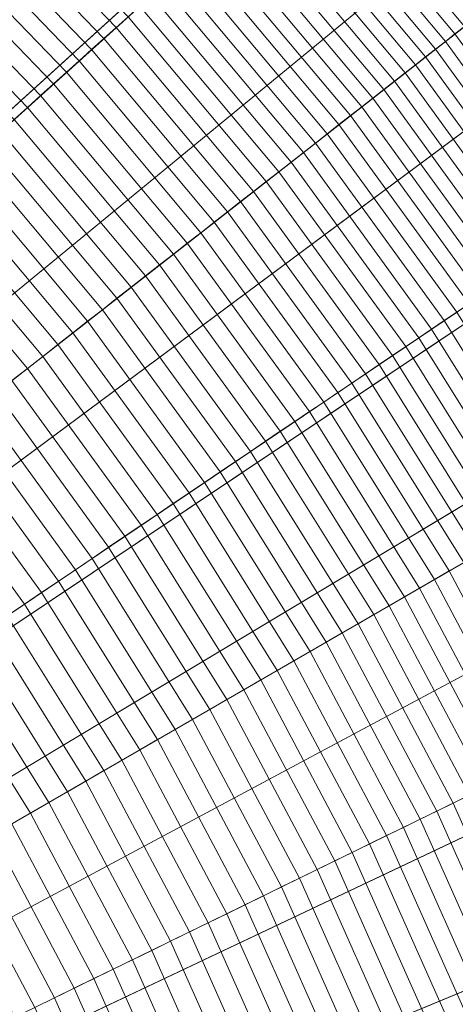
# Model space of a CAD drawing. Header units: centimetres. Extents: x -21.9 to 23.1, y -23 to 22.
# Tile 157 of 192: x 12.9 to 15.4, y 5.6 to 11.1. Entities that reach past the tile are written whole.
import ezdxf

# ---------------------------------------------------------------- set-up
doc = ezdxf.new("R2010")
doc.units = ezdxf.units.CM
doc.header["$LTSCALE"] = 2.54
doc.layers.add('Lucido design-1', color=7, linetype='Continuous')

# ---------------------------------------------------------------- blocks, each defined once
blk = doc.blocks.new('Gruppo-2-1')
at = {"color": 5, "linetype": 'Continuous', "lineweight": 9}
for points in [[(6.4606, 7.5802, -949.2271), (5.882, 7.9705, -949.2271), (12.2956, 18.2344, -949.2271), (13.5746, 17.3717, -949.2271)], [(13.7413, 17.2322, -949.2271), (12.855, 17.8567, -949.2271), (6.12, 7.7771, -949.2271), (6.5199, 7.4953, -949.2271)], [(6.5199, 7.4953, -1010.9271), (6.12, 7.7771, -1010.9271), (12.6334, 17.5251, -1010.9271), (13.5037, 16.9119, -1010.9271)], [(7.0106, 7.1504, -949.2271), (6.4606, 7.5802, -949.2271), (13.5746, 17.3717, -949.2271), (14.7903, 16.4219, -949.2271)], [(14.5961, 16.5652, -949.2271), (13.7413, 17.2322, -949.2271), (6.5199, 7.4953, -949.2271), (6.9056, 7.1944, -949.2271)], [(6.9056, 7.1944, -1010.9271), (6.5199, 7.4953, -1010.9271), (13.5037, 16.9119, -1010.9271), (14.343, 16.257, -1010.9271)], [(15.4172, 15.8573, -949.2271), (14.5961, 16.5652, -949.2271), (6.9056, 7.1944, -949.2271), (7.2761, 6.8749, -949.2271)], [(7.5293, 6.6834, -949.2271), (7.0106, 7.1504, -949.2271), (14.7903, 16.4219, -949.2271), (15.9368, 15.3895, -949.2271)], [(7.2761, 6.8749, -1010.9271), (6.9056, 7.1944, -1010.9271), (14.343, 16.257, -1010.9271), (15.1494, 15.5618, -1010.9271)], [(16.2028, 15.11, -949.2271), (15.4172, 15.8573, -949.2271), (7.2761, 6.8749, -949.2271), (7.6305, 6.5378, -949.2271)], [(7.6305, 6.5378, -1010.9271), (7.2761, 6.8749, -1010.9271), (15.1494, 15.5618, -1010.9271), (15.9208, 14.828, -1010.9271)], [(8.0142, 6.1813, -949.2271), (7.5293, 6.6834, -949.2271), (15.9368, 15.3895, -949.2271), (17.0085, 14.2798, -949.2271)], [(16.95, 14.3244, -949.2271), (16.2028, 15.11, -949.2271), (7.6305, 6.5378, -949.2271), (7.9677, 6.1833, -949.2271)], [(7.9677, 6.1833, -1010.9271), (7.6305, 6.5378, -1010.9271), (15.9208, 14.828, -1010.9271), (16.6545, 14.0566, -1010.9271)], [(17.658, 13.5033, -949.2271), (16.95, 14.3244, -949.2271), (7.9677, 6.1833, -949.2271), (8.2871, 5.8128, -949.2271)], [(8.4629, 5.6466, -949.2271), (8.0142, 6.1813, -949.2271), (17.0085, 14.2798, -949.2271), (18.0001, 13.098, -949.2271)], [(8.2871, 5.8128, -1010.9271), (7.9677, 6.1833, -1010.9271), (16.6545, 14.0566, -1010.9271), (17.3497, 13.2503, -1010.9271)], [(18.325, 12.6485, -949.2271), (17.658, 13.5033, -949.2271), (8.2871, 5.8128, -949.2271), (8.5881, 5.4271, -949.2271)], [(8.5881, 5.4271, -1010.9271), (8.2871, 5.8128, -1010.9271), (17.3497, 13.2503, -1010.9271), (18.0047, 12.411, -1010.9271)], [(8.8731, 5.0819, -949.2271), (8.4629, 5.6466, -949.2271), (18.0001, 13.098, -949.2271), (18.907, 11.8498, -949.2271)], [(18.9495, 11.7622, -949.2271), (18.325, 12.6485, -949.2271), (8.5881, 5.4271, -949.2271), (8.8698, 5.0272, -949.2271)], [(8.8698, 5.0272, -1010.9271), (8.5881, 5.4271, -1010.9271), (18.0047, 12.411, -1010.9271), (18.6178, 11.5407, -1010.9271)], [(15.5061, 11.1494, -928.7388), (14.6564, 12.162, -928.7388), (14.6073, 12.1177, -928.8678), (15.454, 11.1087, -928.8678)], [(15.454, 11.1087, -928.8678), (14.6073, 12.1177, -928.8678), (14.5571, 12.0725, -928.9962), (15.4008, 11.0671, -928.9962)], [(13.5482, 11.1641, -931.0499), (12.7022, 12.0401, -931.0499), (12.6386, 11.9742, -931.1623), (13.4801, 11.1028, -931.1623)], [(15.4008, 11.0671, -928.9962), (14.5571, 12.0725, -928.9962), (14.5058, 12.0264, -929.1238), (15.3464, 11.0246, -929.1238)], [(15.3464, 11.0246, -929.1238), (14.5058, 12.0264, -929.1238), (14.4536, 11.9793, -929.2506), (15.291, 10.9813, -929.2506)], [(13.4801, 11.1028, -931.1623), (12.6386, 11.9742, -931.1623), (12.5741, 11.9074, -931.2737), (13.4111, 11.0407, -931.2737)], [(15.2344, 10.9371, -929.3766), (14.4002, 11.9313, -929.3766), (14.3459, 11.8823, -929.5018), (15.1768, 10.8921, -929.5018)], [(15.291, 10.9813, -929.2506), (14.4536, 11.9793, -929.2506), (14.4002, 11.9313, -929.3766), (15.2344, 10.9371, -929.3766)], [(13.4111, 11.0407, -931.2737), (12.5741, 11.9074, -931.2737), (12.5087, 11.8397, -931.3841), (13.3412, 10.9777, -931.3841)], [(15.1768, 10.8921, -929.5018), (14.3459, 11.8823, -929.5018), (14.2905, 11.8325, -929.6263), (15.118, 10.8462, -929.6263)], [(9.243, 4.49, -949.2271), (8.8731, 5.0819, -949.2271), (18.907, 11.8498, -949.2271), (19.7245, 10.5415, -949.2271)], [(13.3412, 10.9777, -931.3841), (12.5087, 11.8397, -931.3841), (12.4425, 11.7711, -931.4934), (13.2703, 10.9139, -931.4934)], [(15.118, 10.8462, -929.6263), (14.2905, 11.8325, -929.6263), (14.234, 11.7817, -929.7498), (15.0582, 10.7995, -929.7498)], [(19.5299, 10.8465, -949.2271), (18.9495, 11.7622, -949.2271), (8.8698, 5.0272, -949.2271), (9.1317, 4.614, -949.2271)], [(13.2703, 10.9139, -931.4934), (12.4425, 11.7711, -931.4934), (12.3755, 11.7017, -931.6017), (13.1986, 10.8494, -931.6017)], [(15.0582, 10.7995, -929.7498), (14.234, 11.7817, -929.7498), (14.1766, 11.73, -929.8726), (14.9973, 10.7519, -929.8726)], [(14.9973, 10.7519, -929.8726), (14.1766, 11.73, -929.8726), (14.1182, 11.6773, -929.9944), (14.9354, 10.7035, -929.9944)], [(13.1986, 10.8494, -931.6017), (12.3755, 11.7017, -931.6017), (12.3076, 11.6314, -931.7088), (13.126, 10.784, -931.7088)], [(14.9354, 10.7035, -929.9944), (14.1182, 11.6773, -929.9944), (14.0587, 11.6238, -930.1154), (14.8723, 10.6542, -930.1154)], [(13.126, 10.784, -931.7088), (12.3076, 11.6314, -931.7088), (12.2389, 11.5603, -931.8149), (13.0525, 10.7178, -931.8149)], [(14.8723, 10.6542, -930.1154), (14.0587, 11.6238, -930.1154), (13.9983, 11.5694, -930.2355), (14.8083, 10.6042, -930.2355)], [(9.1317, 4.614, -1010.9271), (8.8698, 5.0272, -1010.9271), (18.6178, 11.5407, -1010.9271), (19.1878, 10.6414, -1010.9271)], [(13.0525, 10.7178, -931.8149), (12.2389, 11.5603, -931.8149), (12.1694, 11.4883, -931.9199), (12.9782, 10.6509, -931.9199)], [(14.8083, 10.6042, -930.2355), (13.9983, 11.5694, -930.2355), (13.9369, 11.5141, -930.3547), (14.7431, 10.5533, -930.3547)], [(12.9782, 10.6509, -931.9199), (12.1694, 11.4883, -931.9199), (12.0991, 11.4155, -932.0238), (12.9029, 10.5831, -932.0238)], [(14.7431, 10.5533, -930.3547), (13.9369, 11.5141, -930.3547), (13.8745, 11.4579, -930.4729), (14.677, 10.5016, -930.4729)], [(14.677, 10.5016, -930.4729), (13.8745, 11.4579, -930.4729), (13.8112, 11.4009, -930.5903), (14.6098, 10.4491, -930.5903)], [(14.6098, 10.4491, -930.5903), (13.8112, 11.4009, -930.5903), (13.7468, 11.343, -930.7066), (14.5416, 10.3958, -930.7066)], [(14.5416, 10.3958, -930.7066), (13.7468, 11.343, -930.7066), (13.6816, 11.2842, -930.822), (14.4724, 10.3417, -930.822)], [(14.4724, 10.3417, -930.822), (13.6816, 11.2842, -930.822), (13.6153, 11.2246, -930.9365), (14.4021, 10.2869, -930.9365)], [(14.4021, 10.2869, -930.9365), (13.6153, 11.2246, -930.9365), (13.5482, 11.1641, -931.0499), (14.3309, 10.2312, -931.0499)], [(14.3309, 10.2312, -931.0499), (13.5482, 11.1641, -931.0499), (13.4801, 11.1028, -931.1623), (14.2587, 10.1748, -931.1623)], [(14.2587, 10.1748, -931.1623), (13.4801, 11.1028, -931.1623), (13.4111, 11.0407, -931.2737), (14.1856, 10.1177, -931.2737)], [(16.2282, 10.043, -928.8678), (15.454, 11.1087, -928.8678), (15.4008, 11.0671, -928.9962), (16.1722, 10.0052, -928.9962)], [(14.1856, 10.1177, -931.2737), (13.4111, 11.0407, -931.2737), (13.3412, 10.9777, -931.3841), (14.1114, 10.0597, -931.3841)], [(16.1722, 10.0052, -928.9962), (15.4008, 11.0671, -928.9962), (15.3464, 11.0246, -929.1238), (16.1151, 9.9667, -929.1238)], [(16.0567, 9.9273, -929.2506), (15.291, 10.9813, -929.2506), (15.2344, 10.9371, -929.3766), (15.9972, 9.8872, -929.3766)], [(16.1151, 9.9667, -929.1238), (15.3464, 11.0246, -929.1238), (15.291, 10.9813, -929.2506), (16.0567, 9.9273, -929.2506)], [(14.1114, 10.0597, -931.3841), (13.3412, 10.9777, -931.3841), (13.2703, 10.9139, -931.4934), (14.0363, 10.0011, -931.4934)], [(15.9972, 9.8872, -929.3766), (15.2344, 10.9371, -929.3766), (15.1768, 10.8921, -929.5018), (15.9366, 9.8463, -929.5018)], [(14.0363, 10.0011, -931.4934), (13.2703, 10.9139, -931.4934), (13.1986, 10.8494, -931.6017), (13.9603, 9.9416, -931.6017)], [(15.9366, 9.8463, -929.5018), (15.1768, 10.8921, -929.5018), (15.118, 10.8462, -929.6263), (15.8748, 9.8046, -929.6263)], [(20.0641, 9.903, -949.2271), (19.5299, 10.8465, -949.2271), (9.1317, 4.614, -949.2271), (9.3728, 4.1884, -949.2271)], [(13.9603, 9.9416, -931.6017), (13.1986, 10.8494, -931.6017), (13.126, 10.784, -931.7088), (13.8833, 9.8815, -931.7088)], [(15.8748, 9.8046, -929.6263), (15.118, 10.8462, -929.6263), (15.0582, 10.7995, -929.7498), (15.8119, 9.7622, -929.7498)], [(13.8833, 9.8815, -931.7088), (13.126, 10.784, -931.7088), (13.0525, 10.7178, -931.8149), (13.8053, 9.8206, -931.8149)], [(15.8119, 9.7622, -929.7498), (15.0582, 10.7995, -929.7498), (14.9973, 10.7519, -929.8726), (15.7478, 9.7189, -929.8726)], [(13.8053, 9.8206, -931.8149), (13.0525, 10.7178, -931.8149), (12.9782, 10.6509, -931.9199), (13.7265, 9.759, -931.9199)], [(15.6826, 9.675, -929.9944), (14.9354, 10.7035, -929.9944), (14.8723, 10.6542, -930.1154), (15.6163, 9.6302, -930.1154)], [(15.7478, 9.7189, -929.8726), (14.9973, 10.7519, -929.8726), (14.9354, 10.7035, -929.9944), (15.6826, 9.675, -929.9944)], [(13.7265, 9.759, -931.9199), (12.9782, 10.6509, -931.9199), (12.9029, 10.5831, -932.0238), (13.6467, 9.6967, -932.0238)], [(15.6163, 9.6302, -930.1154), (14.8723, 10.6542, -930.1154), (14.8083, 10.6042, -930.2355), (15.5489, 9.5848, -930.2355)], [(9.3728, 4.1884, -1010.9271), (9.1317, 4.614, -1010.9271), (19.1878, 10.6414, -1010.9271), (19.7124, 9.715, -1010.9271)], [(15.5489, 9.5848, -930.2355), (14.8083, 10.6042, -930.2355), (14.7431, 10.5533, -930.3547), (15.4804, 9.5386, -930.3547)], [(9.5707, 3.8737, -949.2271), (9.243, 4.49, -949.2271), (19.7245, 10.5415, -949.2271), (20.4488, 9.1793, -949.2271)], [(13.6467, 9.6967, -932.0238), (12.9029, 10.5831, -932.0238), (12.8269, 10.5146, -932.1265), (13.5661, 9.6337, -932.1265)], [(15.4804, 9.5386, -930.3547), (14.7431, 10.5533, -930.3547), (14.677, 10.5016, -930.4729), (15.4108, 9.4916, -930.4729)], [(13.5661, 9.6337, -932.1265), (12.8269, 10.5146, -932.1265), (12.75, 10.4455, -932.2283), (13.4846, 9.57, -932.2283)], [(15.4108, 9.4916, -930.4729), (14.677, 10.5016, -930.4729), (14.6098, 10.4491, -930.5903), (15.3401, 9.4439, -930.5903)], [(13.4846, 9.57, -932.2283), (12.75, 10.4455, -932.2283), (12.6723, 10.3755, -932.3287), (13.4022, 9.5056, -932.3287)], [(15.3401, 9.4439, -930.5903), (14.6098, 10.4491, -930.5903), (14.5416, 10.3958, -930.7066), (15.2683, 9.3955, -930.7066)], [(13.4022, 9.5056, -932.3287), (12.6723, 10.3755, -932.3287), (12.5938, 10.3048, -932.428), (13.3189, 9.4406, -932.428)], [(15.2683, 9.3955, -930.7066), (14.5416, 10.3958, -930.7066), (14.4724, 10.3417, -930.822), (15.1955, 9.3464, -930.822)], [(15.1955, 9.3464, -930.822), (14.4724, 10.3417, -930.822), (14.4021, 10.2869, -930.9365), (15.1216, 9.2966, -930.9365)], [(13.3189, 9.4406, -932.428), (12.5938, 10.3048, -932.428), (12.5144, 10.2333, -932.5261), (13.2347, 9.3748, -932.5261)], [(15.1216, 9.2966, -930.9365), (14.4021, 10.2869, -930.9365), (14.3309, 10.2312, -931.0499), (15.0467, 9.2461, -931.0499)], [(13.2347, 9.3748, -932.5261), (12.5144, 10.2333, -932.5261), (12.4342, 10.1611, -932.623), (13.1497, 9.3084, -932.623)], [(15.0467, 9.2461, -931.0499), (14.3309, 10.2312, -931.0499), (14.2587, 10.1748, -931.1623), (14.9708, 9.1948, -931.1623)], [(13.1497, 9.3084, -932.623), (12.4342, 10.1611, -932.623), (12.3533, 10.0882, -932.7187), (13.0639, 9.2413, -932.7187)], [(14.9708, 9.1948, -931.1623), (14.2587, 10.1748, -931.1623), (14.1856, 10.1177, -931.2737), (14.8938, 9.1429, -931.2737)], [(14.8938, 9.1429, -931.2737), (14.1856, 10.1177, -931.2737), (14.1114, 10.0597, -931.3841), (14.8158, 9.0903, -931.3841)], [(13.0639, 9.2413, -932.7187), (12.3533, 10.0882, -932.7187), (12.2715, 10.0146, -932.8132), (12.9772, 9.1736, -932.8132)], [(14.8158, 9.0903, -931.3841), (14.1114, 10.0597, -931.3841), (14.0363, 10.0011, -931.4934), (14.7368, 9.037, -931.4934)], [(12.9772, 9.1736, -932.8132), (12.2715, 10.0146, -932.8132), (12.189, 9.9403, -932.9065), (12.8897, 9.1052, -932.9065)], [(14.7368, 9.037, -931.4934), (14.0363, 10.0011, -931.4934), (13.9603, 9.9416, -931.6017), (14.6567, 8.983, -931.6017)], [(14.6567, 8.983, -931.6017), (13.9603, 9.9416, -931.6017), (13.8833, 9.8815, -931.7088), (14.5757, 8.9284, -931.7088)], [(20.5513, 8.9344, -949.2271), (20.0641, 9.903, -949.2271), (9.3728, 4.1884, -949.2271), (9.5926, 3.7513, -949.2271)], [(14.5757, 8.9284, -931.7088), (13.8833, 9.8815, -931.7088), (13.8053, 9.8206, -931.8149), (14.4938, 8.8731, -931.8149)], [(14.4938, 8.8731, -931.8149), (13.8053, 9.8206, -931.8149), (13.7265, 9.759, -931.9199), (14.4108, 8.8171, -931.9199)], [(14.4108, 8.8171, -931.9199), (13.7265, 9.759, -931.9199), (13.6467, 9.6967, -932.0238), (14.3269, 8.7605, -932.0238)], [(9.5926, 3.7513, -1010.9271), (9.3728, 4.1884, -1010.9271), (19.7124, 9.715, -1010.9271), (20.1908, 8.7639, -1010.9271)], [(14.3269, 8.7605, -932.0238), (13.6467, 9.6967, -932.0238), (13.5661, 9.6337, -932.1265), (14.242, 8.7033, -932.1265)], [(14.242, 8.7033, -932.1265), (13.5661, 9.6337, -932.1265), (13.4846, 9.57, -932.2283), (14.1563, 8.6455, -932.2283)], [(14.1563, 8.6455, -932.2283), (13.4846, 9.57, -932.2283), (13.4022, 9.5056, -932.3287), (14.0696, 8.587, -932.3287)], [(14.0696, 8.587, -932.3287), (13.4022, 9.5056, -932.3287), (13.3189, 9.4406, -932.428), (13.982, 8.5279, -932.428)], [(16.0723, 8.4329, -930.4729), (15.4108, 9.4916, -930.4729), (15.3401, 9.4439, -930.5903), (15.9985, 8.3903, -930.5903)], [(13.982, 8.5279, -932.428), (13.3189, 9.4406, -932.428), (13.2347, 9.3748, -932.5261), (13.8935, 8.4682, -932.5261)], [(15.9985, 8.3903, -930.5903), (15.3401, 9.4439, -930.5903), (15.2683, 9.3955, -930.7066), (15.9235, 8.347, -930.7066)], [(13.8935, 8.4682, -932.5261), (13.2347, 9.3748, -932.5261), (13.1497, 9.3084, -932.623), (13.804, 8.4079, -932.623)], [(15.9235, 8.347, -930.7066), (15.2683, 9.3955, -930.7066), (15.1955, 9.3464, -930.822), (15.8475, 8.3031, -930.822)], [(15.8475, 8.3031, -930.822), (15.1955, 9.3464, -930.822), (15.1216, 9.2966, -930.9365), (15.7703, 8.2585, -930.9365)], [(13.804, 8.4079, -932.623), (13.1497, 9.3084, -932.623), (13.0639, 9.2413, -932.7187), (13.7137, 8.3469, -932.7187)], [(15.7703, 8.2585, -930.9365), (15.1216, 9.2966, -930.9365), (15.0467, 9.2461, -931.0499), (15.692, 8.2133, -931.0499)], [(13.7137, 8.3469, -932.7187), (13.0639, 9.2413, -932.7187), (12.9772, 9.1736, -932.8132), (13.6225, 8.2854, -932.8132)], [(15.692, 8.2133, -931.0499), (15.0467, 9.2461, -931.0499), (14.9708, 9.1948, -931.1623), (15.6127, 8.1675, -931.1623)], [(9.8546, 3.2361, -949.2271), (9.5707, 3.8737, -949.2271), (20.4488, 9.1793, -949.2271), (21.0763, 7.7699, -949.2271)], [(13.6225, 8.2854, -932.8132), (12.9772, 9.1736, -932.8132), (12.8897, 9.1052, -932.9065), (13.5305, 8.2233, -932.9065)], [(15.5323, 8.1211, -931.2737), (14.8938, 9.1429, -931.2737), (14.8158, 9.0903, -931.3841), (15.4508, 8.0741, -931.3841)], [(15.6127, 8.1675, -931.1623), (14.9708, 9.1948, -931.1623), (14.8938, 9.1429, -931.2737), (15.5323, 8.1211, -931.2737)], [(13.5305, 8.2233, -932.9065), (12.8897, 9.1052, -932.9065), (12.8014, 9.0363, -932.9985), (13.4376, 8.1607, -932.9985)], [(15.4508, 8.0741, -931.3841), (14.8158, 9.0903, -931.3841), (14.7368, 9.037, -931.4934), (15.3682, 8.0264, -931.4934)], [(13.4376, 8.1607, -932.9985), (12.8014, 9.0363, -932.9985), (12.7123, 8.9666, -933.0893), (13.3438, 8.0974, -933.0893)], [(15.3682, 8.0264, -931.4934), (14.7368, 9.037, -931.4934), (14.6567, 8.983, -931.6017), (15.2847, 7.9781, -931.6017)], [(15.2847, 7.9781, -931.6017), (14.6567, 8.983, -931.6017), (14.5757, 8.9284, -931.7088), (15.2, 7.9293, -931.7088)], [(20.9905, 7.9432, -949.2271), (20.5513, 8.9344, -949.2271), (9.5926, 3.7513, -949.2271), (9.7908, 3.3041, -949.2271)], [(13.3438, 8.0974, -933.0893), (12.7123, 8.9666, -933.0893), (12.6224, 8.8964, -933.1788), (13.2492, 8.0336, -933.1788)], [(15.2, 7.9293, -931.7088), (14.5757, 8.9284, -931.7088), (14.4938, 8.8731, -931.8149), (15.1144, 7.8798, -931.8149)], [(13.2492, 8.0336, -933.1788), (12.6224, 8.8964, -933.1788), (12.5317, 8.8256, -933.2671), (13.1539, 7.9693, -933.2671)], [(15.1144, 7.8798, -931.8149), (14.4938, 8.8731, -931.8149), (14.4108, 8.8171, -931.9199), (15.0278, 7.8298, -931.9199)], [(13.1539, 7.9693, -933.2671), (12.5317, 8.8256, -933.2671), (12.4403, 8.7541, -933.3541), (13.0577, 7.9044, -933.3541)], [(15.0278, 7.8298, -931.9199), (14.4108, 8.8171, -931.9199), (14.3269, 8.7605, -932.0238), (14.9401, 7.7792, -932.0238)], [(9.7908, 3.3041, -1010.9271), (9.5926, 3.7513, -1010.9271), (20.1908, 8.7639, -1010.9271), (20.6221, 7.7906, -1010.9271)], [(13.0577, 7.9044, -933.3541), (12.4403, 8.7541, -933.3541), (12.3481, 8.6821, -933.4398), (12.9607, 7.839, -933.4398)], [(14.9401, 7.7792, -932.0238), (14.3269, 8.7605, -932.0238), (14.242, 8.7033, -932.1265), (14.8515, 7.728, -932.1265)], [(14.8515, 7.728, -932.1265), (14.242, 8.7033, -932.1265), (14.1563, 8.6455, -932.2283), (14.7619, 7.6763, -932.2283)], [(12.9607, 7.839, -933.4398), (12.3481, 8.6821, -933.4398), (12.2552, 8.6095, -933.5242), (12.8629, 7.7731, -933.5242)], [(14.7619, 7.6763, -932.2283), (14.1563, 8.6455, -932.2283), (14.0696, 8.587, -932.3287), (14.6714, 7.624, -932.3287)], [(14.6714, 7.624, -932.3287), (14.0696, 8.587, -932.3287), (13.982, 8.5279, -932.428), (14.5798, 7.5712, -932.428)], [(14.5798, 7.5712, -932.428), (13.982, 8.5279, -932.428), (13.8935, 8.4682, -932.5261), (14.4873, 7.5178, -932.5261)], [(14.4873, 7.5178, -932.5261), (13.8935, 8.4682, -932.5261), (13.804, 8.4079, -932.623), (14.3939, 7.4639, -932.623)], [(14.3939, 7.4639, -932.623), (13.804, 8.4079, -932.623), (13.7137, 8.3469, -932.7187), (14.2996, 7.4094, -932.7187)], [(14.2996, 7.4094, -932.7187), (13.7137, 8.3469, -932.7187), (13.6225, 8.2854, -932.8132), (14.2043, 7.3544, -932.8132)], [(14.2043, 7.3544, -932.8132), (13.6225, 8.2854, -932.8132), (13.5305, 8.2233, -932.9065), (14.1081, 7.2989, -932.9065)], [(14.1081, 7.2989, -932.9065), (13.5305, 8.2233, -932.9065), (13.4376, 8.1607, -932.9985), (14.0111, 7.2428, -932.9985)], [(14.0111, 7.2428, -932.9985), (13.4376, 8.1607, -932.9985), (13.3438, 8.0974, -933.0893), (13.9132, 7.1863, -933.0893)], [(13.9132, 7.1863, -933.0893), (13.3438, 8.0974, -933.0893), (13.2492, 8.0336, -933.1788), (13.8144, 7.1293, -933.1788)], [(13.8144, 7.1293, -933.1788), (13.2492, 8.0336, -933.1788), (13.1539, 7.9693, -933.2671), (13.7147, 7.0717, -933.2671)], [(16.0134, 7.016, -931.3841), (15.4508, 8.0741, -931.3841), (15.3682, 8.0264, -931.4934), (15.9277, 6.9742, -931.4934)], [(15.8409, 6.9319, -931.6017), (15.2847, 7.9781, -931.6017), (15.2, 7.9293, -931.7088), (15.7531, 6.8891, -931.7088)], [(15.9277, 6.9742, -931.4934), (15.3682, 8.0264, -931.4934), (15.2847, 7.9781, -931.6017), (15.8409, 6.9319, -931.6017)], [(21.3809, 6.9317, -949.2271), (20.9905, 7.9432, -949.2271), (9.7908, 3.3041, -949.2271), (9.9669, 2.8477, -949.2271)], [(13.7147, 7.0717, -933.2671), (13.1539, 7.9693, -933.2671), (13.0577, 7.9044, -933.3541), (13.6142, 7.0137, -933.3541)], [(15.7531, 6.8891, -931.7088), (15.2, 7.9293, -931.7088), (15.1144, 7.8798, -931.8149), (15.6643, 6.8457, -931.8149)], [(13.6142, 7.0137, -933.3541), (13.0577, 7.9044, -933.3541), (12.9607, 7.839, -933.4398), (13.5129, 6.9552, -933.4398)], [(15.6643, 6.8457, -931.8149), (15.1144, 7.8798, -931.8149), (15.0278, 7.8298, -931.9199), (15.5743, 6.8019, -931.9199)], [(13.5129, 6.9552, -933.4398), (12.9607, 7.839, -933.4398), (12.8629, 7.7731, -933.5242), (13.4108, 6.8963, -933.5242)], [(15.5743, 6.8019, -931.9199), (15.0278, 7.8298, -931.9199), (14.9401, 7.7792, -932.0238), (15.4834, 6.7575, -932.0238)], [(9.9669, 2.8477, -1010.9271), (9.7908, 3.3041, -1010.9271), (20.6221, 7.7906, -1010.9271), (21.0053, 6.7973, -1010.9271)], [(10.0933, 2.5802, -949.2271), (9.8546, 3.2361, -949.2271), (21.0763, 7.7699, -949.2271), (21.6039, 6.3202, -949.2271)], [(13.4108, 6.8963, -933.5242), (12.8629, 7.7731, -933.5242), (12.7644, 7.7066, -933.6073), (13.3079, 6.8368, -933.6073)], [(15.4834, 6.7575, -932.0238), (14.9401, 7.7792, -932.0238), (14.8515, 7.728, -932.1265), (15.3914, 6.7126, -932.1265)], [(13.3079, 6.8368, -933.6073), (12.7644, 7.7066, -933.6073), (12.6651, 7.6396, -933.689), (13.2041, 6.7769, -933.689)], [(15.3914, 6.7126, -932.1265), (14.8515, 7.728, -932.1265), (14.7619, 7.6763, -932.2283), (15.2984, 6.6673, -932.2283)], [(13.2041, 6.7769, -933.689), (12.6651, 7.6396, -933.689), (12.565, 7.5721, -933.7694), (13.0996, 6.7166, -933.7694)], [(15.2984, 6.6673, -932.2283), (14.7619, 7.6763, -932.2283), (14.6714, 7.624, -932.3287), (15.2044, 6.6215, -932.3287)], [(15.2044, 6.6215, -932.3287), (14.6714, 7.624, -932.3287), (14.5798, 7.5712, -932.428), (15.1094, 6.5751, -932.428)], [(13.0996, 6.7166, -933.7694), (12.565, 7.5721, -933.7694), (12.4643, 7.5042, -933.8485), (12.9944, 6.6558, -933.8485)], [(15.1094, 6.5751, -932.428), (14.5798, 7.5712, -932.428), (14.4873, 7.5178, -932.5261), (15.0134, 6.5283, -932.5261)], [(12.9944, 6.6558, -933.8485), (12.4643, 7.5042, -933.8485), (12.3628, 7.4357, -933.9263), (12.8883, 6.5946, -933.9263)], [(15.0134, 6.5283, -932.5261), (14.4873, 7.5178, -932.5261), (14.3939, 7.4639, -932.623), (14.9165, 6.481, -932.623)], [(14.9165, 6.481, -932.623), (14.3939, 7.4639, -932.623), (14.2996, 7.4094, -932.7187), (14.8186, 6.4333, -932.7187)], [(14.8186, 6.4333, -932.7187), (14.2996, 7.4094, -932.7187), (14.2043, 7.3544, -932.8132), (14.7197, 6.385, -932.8132)], [(14.7197, 6.385, -932.8132), (14.2043, 7.3544, -932.8132), (14.1081, 7.2989, -932.9065), (14.6199, 6.3364, -932.9065)], [(14.6199, 6.3364, -932.9065), (14.1081, 7.2989, -932.9065), (14.0111, 7.2428, -932.9985), (14.5192, 6.2872, -932.9985)], [(14.5192, 6.2872, -932.9985), (14.0111, 7.2428, -932.9985), (13.9132, 7.1863, -933.0893), (14.4175, 6.2377, -933.0893)], [(14.4175, 6.2377, -933.0893), (13.9132, 7.1863, -933.0893), (13.8144, 7.1293, -933.1788), (14.315, 6.1877, -933.1788)], [(14.315, 6.1877, -933.1788), (13.8144, 7.1293, -933.1788), (13.7147, 7.0717, -933.2671), (14.2116, 6.1372, -933.2671)], [(14.2116, 6.1372, -933.2671), (13.7147, 7.0717, -933.2671), (13.6142, 7.0137, -933.3541), (14.1073, 6.0864, -933.3541)], [(14.1073, 6.0864, -933.3541), (13.6142, 7.0137, -933.3541), (13.5129, 6.9552, -933.4398), (14.0022, 6.0351, -933.4398)], [(21.7213, 5.9023, -949.2271), (21.3809, 6.9317, -949.2271), (9.9669, 2.8477, -949.2271), (10.1205, 2.3832, -949.2271)], [(14.0022, 6.0351, -933.4398), (13.5129, 6.9552, -933.4398), (13.4108, 6.8963, -933.5242), (13.8962, 5.9834, -933.5242)], [(13.8962, 5.9834, -933.5242), (13.4108, 6.8963, -933.5242), (13.3079, 6.8368, -933.6073), (13.7893, 5.9313, -933.6073)], [(13.7893, 5.9313, -933.6073), (13.3079, 6.8368, -933.6073), (13.2041, 6.7769, -933.689), (13.6817, 5.8788, -933.689)], [(10.1205, 2.3832, -1010.9271), (9.9669, 2.8477, -1010.9271), (21.0053, 6.7973, -1010.9271), (21.3396, 5.7865, -1010.9271)], [(13.6817, 5.8788, -933.689), (13.2041, 6.7769, -933.689), (13.0996, 6.7166, -933.7694), (13.5732, 5.8259, -933.7694)], [(15.954, 5.7004, -932.0238), (15.4834, 6.7575, -932.0238), (15.3914, 6.7126, -932.1265), (15.8591, 5.662, -932.1265)], [(13.5732, 5.8259, -933.7694), (13.0996, 6.7166, -933.7694), (12.9944, 6.6558, -933.8485), (13.464, 5.7726, -933.8485)], [(15.8591, 5.662, -932.1265), (15.3914, 6.7126, -932.1265), (15.2984, 6.6673, -932.2283), (15.7633, 5.6233, -932.2283)], [(13.464, 5.7726, -933.8485), (12.9944, 6.6558, -933.8485), (12.8883, 6.5946, -933.9263), (13.354, 5.7189, -933.9263)], [(15.7633, 5.6233, -932.2283), (15.2984, 6.6673, -932.2283), (15.2044, 6.6215, -932.3287), (15.6663, 5.5841, -932.3287)], [(13.354, 5.7189, -933.9263), (12.8883, 6.5946, -933.9263), (12.7816, 6.533, -934.0026), (13.2432, 5.6649, -934.0026)], [(15.6663, 5.5841, -932.3287), (15.2044, 6.6215, -932.3287), (15.1094, 6.5751, -932.428), (15.5683, 5.5445, -932.428)], [(13.2432, 5.6649, -934.0026), (12.7816, 6.533, -934.0026), (12.6741, 6.4709, -934.0776), (13.1316, 5.6105, -934.0776)], [(15.4693, 5.5045, -932.5261), (15.0134, 6.5283, -932.5261), (14.9165, 6.481, -932.623), (15.3692, 5.4641, -932.623)], [(15.5683, 5.5445, -932.428), (15.1094, 6.5751, -932.428), (15.0134, 6.5283, -932.5261), (15.4693, 5.5045, -932.5261)], [(13.1316, 5.6105, -934.0776), (12.6741, 6.4709, -934.0776), (12.5659, 6.4085, -934.1512), (13.0193, 5.5557, -934.1512)], [(15.3692, 5.4641, -932.623), (14.9165, 6.481, -932.623), (14.8186, 6.4333, -932.7187), (15.2682, 5.4233, -932.7187)], [(15.2682, 5.4233, -932.7187), (14.8186, 6.4333, -932.7187), (14.7197, 6.385, -932.8132), (15.1662, 5.3821, -932.8132)], [(13.0193, 5.5557, -934.1512), (12.5659, 6.4085, -934.1512), (12.457, 6.3456, -934.2235), (12.9063, 5.5006, -934.2235)], [(15.1662, 5.3821, -932.8132), (14.7197, 6.385, -932.8132), (14.6199, 6.3364, -932.9065), (15.0633, 5.3405, -932.9065)], [(10.2857, 1.9092, -949.2271), (10.0933, 2.5802, -949.2271), (21.6039, 6.3202, -949.2271), (22.0292, 4.8372, -949.2271)], [(15.0633, 5.3405, -932.9065), (14.6199, 6.3364, -932.9065), (14.5192, 6.2872, -932.9985), (14.9594, 5.2985, -932.9985)], [(14.9594, 5.2985, -932.9985), (14.5192, 6.2872, -932.9985), (14.4175, 6.2377, -933.0893), (14.8545, 5.2562, -933.0893)], [(14.7488, 5.2134, -933.1788), (14.315, 6.1877, -933.1788), (14.2116, 6.1372, -933.2671), (14.6421, 5.1703, -933.2671)], [(14.8545, 5.2562, -933.0893), (14.4175, 6.2377, -933.0893), (14.315, 6.1877, -933.1788), (14.7488, 5.2134, -933.1788)], [(14.6421, 5.1703, -933.2671), (14.2116, 6.1372, -933.2671), (14.1073, 6.0864, -933.3541), (14.5345, 5.1269, -933.3541)], [(14.5345, 5.1269, -933.3541), (14.1073, 6.0864, -933.3541), (14.0022, 6.0351, -933.4398), (14.426, 5.083, -933.4398)], [(14.426, 5.083, -933.4398), (14.0022, 6.0351, -933.4398), (13.8962, 5.9834, -933.5242), (14.3167, 5.0389, -933.5242)], [(14.3167, 5.0389, -933.5242), (13.8962, 5.9834, -933.5242), (13.7893, 5.9313, -933.6073), (14.2065, 4.9943, -933.6073)], [(14.2065, 4.9943, -933.6073), (13.7893, 5.9313, -933.6073), (13.6817, 5.8788, -933.689), (14.0954, 4.9495, -933.689)], [(22.0106, 4.8574, -949.2271), (21.7213, 5.9023, -949.2271), (10.1205, 2.3832, -949.2271), (10.251, 1.9118, -949.2271)], [(14.0954, 4.9495, -933.689), (13.6817, 5.8788, -933.689), (13.5732, 5.8259, -933.7694), (13.9836, 4.9043, -933.7694)], [(13.9836, 4.9043, -933.7694), (13.5732, 5.8259, -933.7694), (13.464, 5.7726, -933.8485), (13.8709, 4.8587, -933.8485)], [(10.251, 1.9118, -1010.9271), (10.1205, 2.3832, -1010.9271), (21.3396, 5.7865, -1010.9271), (21.6237, 4.7605, -1010.9271)], [(13.8709, 4.8587, -933.8485), (13.464, 5.7726, -933.8485), (13.354, 5.7189, -933.9263), (13.7574, 4.8129, -933.9263)], [(13.7574, 4.8129, -933.9263), (13.354, 5.7189, -933.9263), (13.2432, 5.6649, -934.0026), (13.6431, 4.7667, -934.0026)], [(13.6431, 4.7667, -934.0026), (13.2432, 5.6649, -934.0026), (13.1316, 5.6105, -934.0776), (13.528, 4.7202, -934.0776)], [(13.528, 4.7202, -934.0776), (13.1316, 5.6105, -934.0776), (13.0193, 5.5557, -934.1512), (13.4121, 4.6734, -934.1512)]]:
    blk.add_3dface(points, dxfattribs=at)

msp = doc.modelspace()

# ---------------------------------------------------------------- block references
at = {"layer": 'Lucido design-1', "color": 5, "true_color": 0x0000ff}
msp.add_blockref('Gruppo-2-1', (0, 0), dxfattribs=at)

doc.saveas('drawing.dxf')
